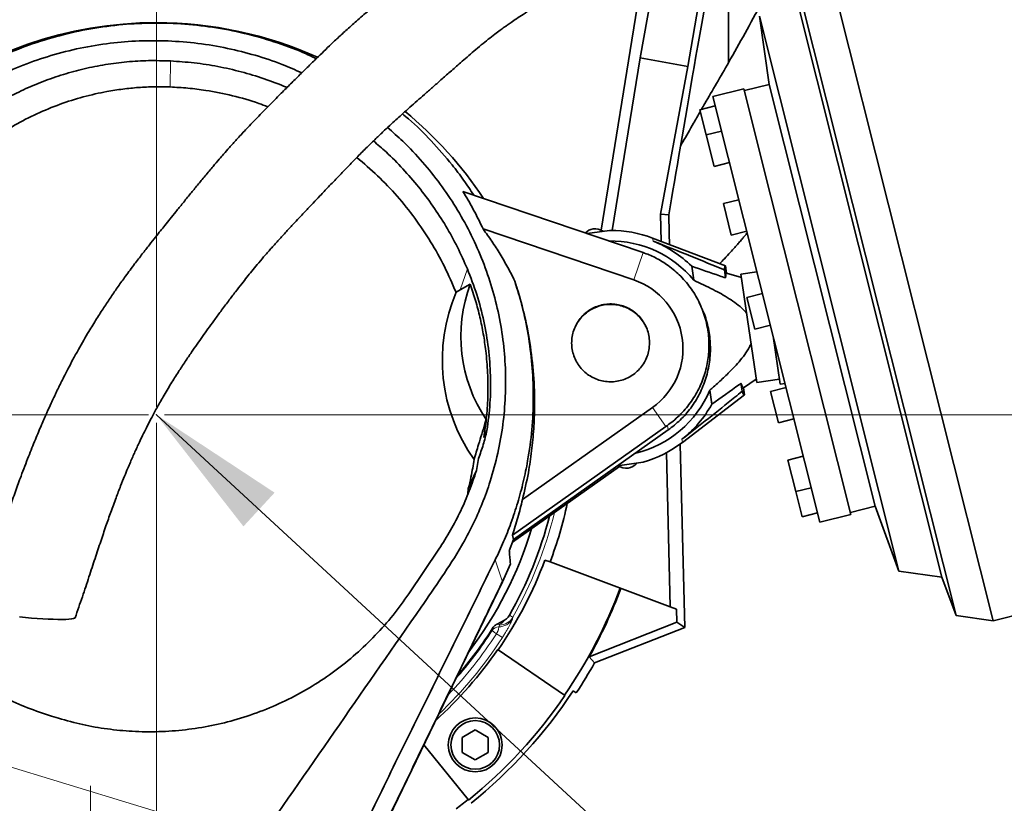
# Model space of a CAD drawing. Header units: millimetres. Extents: x 0 to 11920, y 0 to 8400.
# Tile 28 of 120: x 2690 to 3183, y 5019 to 5412. Entities that reach past the tile are written whole.
import ezdxf

# ---------------------------------------------------------------- set-up
doc = ezdxf.new("R2010")
doc.units = ezdxf.units.MM
doc.header["$LTSCALE"] = 20
doc.header["$PDSIZE"] = -1
doc.styles.add('SLDTEXTSTYLE0', font='TXT', dxfattribs={"width": 0.605})
doc.dimstyles.new('SLDDIMSTYLE1', dxfattribs={"dimtxt": 70, "dimasz": 70, "dimexe": 0, "dimexo": 0.0625, "dimgap": -17.5, "dimtad": 1, "dimdec": 1, "dimrnd": 1e-09, "dimzin": 12, "dimdsep": 46, "dimtxsty": 'SLDTEXTSTYLE0', "dimsah": 1, "dimcen": 0.09, "dimadec": 0, "dimazin": 3, "dimtfac": 1, "dimtmove": 0, "dimatfit": 0, "dimfxl": 1, "dimfrac": 2, "dimtolj": 1, "dimarcsym": 0})
doc.dimstyles.new('SLDDIMSTYLE2', dxfattribs={"dimtxt": 70, "dimasz": 70, "dimexe": 0, "dimexo": 0.0625, "dimgap": 17.5, "dimtad": 1, "dimdec": 1, "dimrnd": 1e-09, "dimzin": 12, "dimdsep": 46, "dimtxsty": 'SLDTEXTSTYLE0', "dimsah": 1, "dimcen": 0.09, "dimadec": 0, "dimazin": 3, "dimtfac": 1, "dimtmove": 0, "dimatfit": 0, "dimfxl": 1, "dimfrac": 2, "dimtolj": 1, "dimtzin": 12, "dimarcsym": 0})
doc.dimstyles.new('SLDDIMSTYLE5', dxfattribs={"dimtxt": 0.18, "dimasz": 70, "dimexe": 0, "dimexo": 0.0625, "dimgap": 0, "dimtad": 0, "dimtih": 1, "dimtoh": 1, "dimdec": 0, "dimrnd": 1e-09, "dimzin": 0, "dimdsep": 46, "dimtxsty": 'Standard', "dimsah": 1, "dimcen": 0.09, "dimadec": 0, "dimazin": 0, "dimtfac": 70, "dimtdec": 0, "dimtofl": 0, "dimtmove": 0, "dimatfit": 3, "dimfxl": 1, "dimfrac": 2, "dimtolj": 1, "dimtzin": 0, "dimarcsym": 0})
doc.dimstyles.new('SLDDIMSTYLE7', dxfattribs={"dimtxt": 70, "dimasz": 70, "dimexe": 0, "dimexo": 0.0625, "dimgap": 17.5, "dimtad": 1, "dimdec": 1, "dimrnd": 1e-09, "dimzin": 12, "dimdsep": 46, "dimtxsty": 'SLDTEXTSTYLE0', "dimsah": 1, "dimcen": 0.09, "dimadec": 0, "dimazin": 3, "dimtfac": 1, "dimtofl": 0, "dimtmove": 0, "dimatfit": 3, "dimfxl": 1, "dimfrac": 2, "dimtolj": 1, "dimtzin": 12, "dimarcsym": 0})

# ---------------------------------------------------------------- blocks, each defined once
blk = doc.blocks.new('_D_22')
at = {"color": 7, "linetype": 'Continuous', "lineweight": 0}
for p, q in [((2758.05, 5217.64), (2758.05, 6191.72)), ((3108.05, 6097.64), (3108.05, 6191.72)), ((2758.05, 6161.72), (2462.4, 6161.72)), ((2758.05, 6161.72), (3108.05, 6161.72))]:
    blk.add_line(p, q, dxfattribs=at)
at = {"color": 7, "linetype": 'Continuous', "lineweight": 18}
for points in [[(2758.05, 6161.72), (2828.05, 6151.72), (2828.05, 6171.72)], [(3108.05, 6161.72), (3038.05, 6171.72), (3038.05, 6151.72)]]:
    blk.add_solid(points, dxfattribs=at)
at = {"color": 7, "linetype": 'Continuous', "lineweight": 18, "insert": (2462.4, 6251.96), "char_height": 70, "attachment_point": 1, "style": 'SLDTEXTSTYLE0'}
blk.add_mtext('350', dxfattribs=at)
blk = doc.blocks.new('_D_23')
at = {"color": 7, "linetype": 'Continuous', "lineweight": 0}
for p, q in [((2753.16, 6043.64), (2288.66, 6043.64)), ((2318.66, 5213.64), (2318.66, 6043.64)), ((2754.05, 5213.64), (2288.66, 5213.64))]:
    blk.add_line(p, q, dxfattribs=at)
at = {"color": 7, "linetype": 'Continuous', "lineweight": 18}
for points in [[(2318.66, 6043.64), (2308.66, 5973.64), (2328.66, 5973.64)], [(2318.66, 5213.64), (2328.66, 5283.64), (2308.66, 5283.64)]]:
    blk.add_solid(points, dxfattribs=at)
at = {"color": 7, "linetype": 'Continuous', "lineweight": 18, "insert": (2228.43, 5548.43), "char_height": 70, "attachment_point": 1, "rotation": 90, "style": 'SLDTEXTSTYLE0'}
blk.add_mtext('830', dxfattribs=at)
blk = doc.blocks.new('_D_24')
at = {"color": 7, "linetype": 'Continuous', "lineweight": 0}
for p, q in [((2758.05, 5209.64), (2758.05, 4967.73)), ((2725.05, 4792.64), (2725.05, 5027.73)), ((2725.05, 4997.73), (2202.24, 4997.73)), ((2758.05, 4997.73), (2725.05, 4997.73)), ((2758.05, 4997.73), (2878.05, 4997.73))]:
    blk.add_line(p, q, dxfattribs=at)
at = {"color": 7, "linetype": 'Continuous', "lineweight": 18}
for points in [[(2725.05, 4997.73), (2655.05, 5007.73), (2655.05, 4987.73)], [(2758.05, 4997.73), (2828.05, 4987.73), (2828.05, 5007.73)]]:
    blk.add_solid(points, dxfattribs=at)
at = {"color": 7, "linetype": 'Continuous', "lineweight": 18, "insert": (2202.24, 5087.96), "char_height": 70, "attachment_point": 1, "style": 'SLDTEXTSTYLE0'}
blk.add_mtext('33', dxfattribs=at)
blk = doc.blocks.new('_D_29')
at = {"color": 7, "linetype": 'Continuous', "lineweight": 0}
for p, q in [((2762.05, 5213.64), (3942.51, 5213.64)), ((3912.51, 5213.64), (3912.51, 4068.64)), ((2762.05, 4068.64), (3942.51, 4068.64))]:
    blk.add_line(p, q, dxfattribs=at)
at = {"color": 7, "linetype": 'Continuous', "lineweight": 18}
for points in [[(3912.51, 5213.64), (3902.51, 5143.64), (3922.51, 5143.64)], [(3912.51, 4068.64), (3922.51, 4138.64), (3902.51, 4138.64)]]:
    blk.add_solid(points, dxfattribs=at)
at = {"color": 7, "linetype": 'Continuous', "lineweight": 18, "insert": (3822.28, 4534.19), "char_height": 70, "attachment_point": 1, "rotation": 90, "style": 'SLDTEXTSTYLE0'}
blk.add_mtext('1145', dxfattribs=at)
blk = doc.blocks.new('_D_31')
at = {"color": 7, "linetype": 'Continuous', "lineweight": 0}
for p, q in [((3467.39, 6043.64), (4537.73, 6043.64)), ((4507.73, 3672.64), (4507.73, 6043.64)), ((2972.47, 3672.64), (4537.73, 3672.64))]:
    blk.add_line(p, q, dxfattribs=at)
at = {"color": 7, "linetype": 'Continuous', "lineweight": 18}
for points in [[(4507.73, 6043.64), (4497.73, 5973.64), (4517.73, 5973.64)], [(4507.73, 3672.64), (4517.73, 3742.64), (4497.73, 3742.64)]]:
    blk.add_solid(points, dxfattribs=at)
at = {"color": 7, "linetype": 'Continuous', "lineweight": 18, "insert": (4417.5, 4751.19), "char_height": 70, "attachment_point": 1, "rotation": 90, "style": 'SLDTEXTSTYLE0'}
blk.add_mtext('2371', dxfattribs=at)
blk = doc.blocks.new('_D_32')
at = {"color": 7, "linetype": 'Continuous', "lineweight": 0}
for p, q in [((4331.41, 5708.24), (4331.41, 5828.24)), ((2910.05, 5708.24), (4361.41, 5708.24)), ((4331.41, 5213.64), (4331.41, 5708.24)), ((4202.49, 5316.56), (4202.49, 5605.31)), ((4202.49, 5605.31), (4309.92, 5605.31)), ((4309.92, 5605.31), (4309.92, 5316.56)), ((4309.92, 5316.56), (4202.49, 5316.56)), ((2762.05, 5213.64), (4361.41, 5213.64)), ((4331.41, 5213.64), (4331.41, 5093.64))]:
    blk.add_line(p, q, dxfattribs=at)
at = {"color": 7, "linetype": 'Continuous', "lineweight": 18}
for points in [[(4331.41, 5708.24), (4341.41, 5778.24), (4321.41, 5778.24)], [(4331.41, 5213.64), (4321.41, 5143.64), (4341.41, 5143.64)]]:
    blk.add_solid(points, dxfattribs=at)
at = {"color": 7, "linetype": 'Continuous', "lineweight": 18, "insert": (4219.69, 5340.62), "char_height": 70, "attachment_point": 1, "rotation": 90, "style": 'SLDTEXTSTYLE0'}
blk.add_mtext('494,6', dxfattribs=at)

msp = doc.modelspace()

# ---------------------------------------------------------------- linework, layer by layer
at = {"color": 7, "linetype": 'Continuous', "lineweight": 35}
for p, q in [((3040.440277, 5483.26613), (3024.346214, 5388.094783)), ((3177.268929, 5110.410498), (3090.055332, 5457.624824)), ((3044.731162, 5390.069592), (3044.731162, 5450.658991)), ((3158.760006, 5112.978854), (3074.956996, 5446.614967)), ((3000.713466, 5428.555825), (2980.860643, 5306.146002)), ((3000.443398, 5392.517665), (3006.77403, 5428.067554)), ((3151.690968, 5132.296008), (3077.855297, 5426.250204)), ((3060.243206, 5413.407291), (3065.11363, 5379.185504)), ((3130.100453, 5135.291976), (3060.243206, 5413.407291)), ((2986.416854, 5306.031885), (3000.443398, 5392.517665)), ((3024.346214, 5388.094783), (3000.443398, 5392.517665)), ((3024.346214, 5388.094783), (3010.666272, 5314.163546)), ((3065.11363, 5379.185504), (3052.685659, 5376.063836)), ((3118.221351, 5167.753317), (3065.11363, 5379.185504)), ((3052.442045, 5377.033708), (3036.924086, 5373.135894)), ((3090.519034, 5159.763961), (3036.924086, 5373.135894)), ((3052.442045, 5377.033708), (3065.840782, 5323.690725)), ((3038.109266, 5368.417464), (3030.350286, 5366.468557)), ((3033.516173, 5353.864545), (3030.350286, 5366.468557)), ((3041.275152, 5355.813452), (3033.516173, 5353.864545)), ((3037.479763, 5338.084721), (3033.516173, 5353.864545)), ((3037.479763, 5338.084721), (3045.238742, 5340.033628)), ((2911.627358, 5325.520115), (3001.455623, 5295.114925)), ((3065.840782, 5323.690725), (3106.036993, 5163.661776)), ((3049.924516, 5321.378652), (3042.165536, 5319.429745)), ((3046.129126, 5303.64992), (3042.165536, 5319.429745)), ((3010.666272, 5314.163546), (3014.801661, 5313.835942)), ((3010.666272, 5314.163546), (3011.00532, 5300.526756)), ((2997.264939, 5281.18532), (2921.749667, 5306.745829)), ((2973.981883, 5304.414273), (2985.08661, 5306.034426)), ((3046.129126, 5303.64992), (3053.888106, 5305.598828)), ((3043.261974, 5288.261145), (3006.679681, 5302.171583)), ((3001.925176, 5294.953396), (3001.455623, 5295.114925)), ((3027.287233, 5281.039157), (3026.265544, 5288.041945)), ((3042.679934, 5286.196007), (3043.263793, 5282.194163)), ((3043.261974, 5288.261145), (3043.787004, 5284.662526)), ((3051.196119, 5282.366353), (3043.787004, 5284.662526)), ((3058.979646, 5285.328411), (3050.935197, 5284.154746)), ((3050.935197, 5284.154746), (3054.905348, 5256.942839)), ((2915.29947, 5279.103726), (2910.233303, 5276.245933)), ((2908.198112, 5275.00462), (2910.233303, 5276.245933)), ((3061.739765, 5274.33984), (3053.980786, 5272.390932)), ((3030.748471, 5268.403118), (3030.130417, 5269.696278)), ((3057.944376, 5256.611108), (3053.980786, 5272.390932)), ((3054.905348, 5256.942839), (3058.875498, 5229.730931)), ((3057.944376, 5256.611108), (3065.703355, 5258.560015)), ((3067.105707, 5252.976979), (3070.615946, 5228.917366)), ((3052.170357, 5227.201983), (3058.614576, 5231.519324)), ((3058.875498, 5229.730931), (3070.255023, 5231.391176)), ((3036.344822, 5218.957319), (3035.323132, 5225.960107)), ((3051.547571, 5225.41612), (3050.963711, 5229.417964)), ((3052.695386, 5223.603365), (3052.170357, 5227.201983)), ((3073.555015, 5227.301027), (3065.796036, 5225.35212)), ((3069.759626, 5209.572296), (3065.796036, 5225.35212)), ((3070.615946, 5228.917366), (3073.059475, 5229.273871)), ((3021.612421, 5199.820731), (3052.695386, 5223.603365)), ((2941.492211, 5171.146198), (3006.593719, 5217.242014)), ((2923.280186, 5211.258506), (2922.14054, 5202.30212)), ((3069.759626, 5209.572296), (3077.518605, 5211.521203)), ((2922.14054, 5202.30212), (2923.706414, 5205.741373)), ((3013.313881, 5207.751072), (2936.447201, 5153.324801)), ((2937.053325, 5151.170834), (3014.532131, 5206.030528)), ((3013.313881, 5207.751072), (3014.114276, 5208.317074)), ((3020.488611, 5198.981781), (3020.507523, 5198.775625)), ((3020.507523, 5198.775625), (3020.528265, 5199.010685)), ((3020.507523, 5198.775625), (3022.787146, 5107.08739)), ((2918.396954, 5185.669161), (2919.468947, 5191.738129)), ((3013.637053, 5194.676375), (3015.559467, 5117.355385)), ((3082.204379, 5192.866227), (3074.445399, 5190.917319)), ((3078.408989, 5175.137495), (3074.445399, 5190.917319)), ((2936.522751, 5149.75845), (2990.099079, 5187.693739)), ((2989.172917, 5188.074667), (3002.023121, 5189.94948)), ((2918.178622, 5185.043533), (2914.342387, 5176.660742)), ((2914.114182, 5173.801633), (2914.342387, 5176.660742)), ((3078.408989, 5175.137495), (3086.167969, 5177.086402)), ((3081.574876, 5162.533483), (3078.408989, 5175.137495)), ((3105.79338, 5164.631648), (3118.221351, 5167.753317)), ((3118.221351, 5167.753317), (3130.100453, 5135.291976)), ((3177.268929, 5110.410498), (3398.837592, 5166.064307)), ((3081.574876, 5162.533483), (3089.333855, 5164.48239)), ((3090.519034, 5159.763961), (3106.036993, 5163.661776)), ((2934.887435, 5145.405245), (2937.053325, 5151.170834)), ((2937.053325, 5151.170834), (2936.447201, 5153.324801)), ((2899.597473, 5146.347727), (2884.536843, 5123.959003)), ((2955.340608, 5139.870294), (2952.738896, 5140.843034)), ((2935.434404, 5138.867312), (2931.423557, 5129.9877)), ((3015.559467, 5117.355385), (2955.340608, 5139.870294)), ((2931.528517, 5130.209034), (2932.120185, 5131.447002)), ((3130.100453, 5135.291976), (3151.690968, 5132.296008)), ((3151.690968, 5132.296008), (3158.760006, 5112.978854)), ((2931.424012, 5129.987484), (2857.635083, 4977.045252)), ((2931.499227, 5130.235682), (2930.838338, 5128.763228)), ((2931.424012, 5129.987484), (2930.838795, 5128.76302)), ((3015.559467, 5117.355385), (3018.734419, 5116.168319)), ((3018.896071, 5109.666538), (3018.734419, 5116.168319)), ((3158.760006, 5112.978854), (3177.268929, 5110.410498)), ((2928.835158, 5108.754811), (2932.556549, 5110.705082)), ((3018.896071, 5109.666538), (2974.924433, 5092.345649)), ((3022.787146, 5107.08739), (2977.591549, 5089.284371)), ((3018.896071, 5109.666538), (3022.787146, 5107.08739)), ((2929.345748, 5095.905216), (2929.086605, 5096.083321)), ((2962.531436, 5073.097325), (2929.345748, 5095.905216)), ((2977.591549, 5089.284371), (2974.924433, 5092.345649)), ((2962.79058, 5072.91922), (2962.531436, 5073.097325)), ((2968.449183, 5074.373399), (2966.963311, 5075.356876)), ((2709.050384, 5061.555577), (2705.557431, 5062.618396)), ((2911.319168, 5051.939696), (2917.819168, 5055.692473)), ((2917.819168, 5055.692473), (2924.319168, 5051.939696)), ((2891.98705, 5048.233804), (2914.195866, 5020.8082)), ((2911.319168, 5044.434143), (2911.319168, 5051.939696)), ((2924.319168, 5051.939696), (2924.319168, 5044.434143)), ((2917.819168, 5040.681366), (2911.319168, 5044.434143)), ((2924.319168, 5044.434143), (2917.819168, 5040.681366)), ((2914.195866, 5020.8082), (2914.393754, 5020.563829))]:
    msp.add_line(p, q, dxfattribs=at)
at = {"color": 8, "linetype": 'Continuous', "lineweight": 18}
for p, q in [((2765.072225, 5390.945579), (2764.925628, 5377.891344)), ((3006.901049, 5300.654296), (3006.679681, 5302.171583)), ((3001.925176, 5294.953396), (2997.264939, 5281.18532)), ((2913.8738, 5286.752051), (2910.233303, 5276.245933)), ((3013.313881, 5207.751072), (3006.593719, 5217.242014)), ((3014.114276, 5208.317074), (3014.532131, 5206.030528)), ((3021.612421, 5199.820731), (3021.391052, 5201.338017)), ((2927.830857, 5140.921579), (2931.424012, 5129.987484)), ((2936.662042, 5112.183978), (2936.449957, 5111.260664)), ((2929.762116, 5108.461174), (2928.835158, 5108.754811)), ((2929.65287, 5107.351486), (2929.918563, 5108.245534)), ((2928.444778, 5103.922664), (2931.408872, 5102.014193)), ((2533.666069, 5083.147348), (2808.747611, 4999.446878))]:
    msp.add_line(p, q, dxfattribs=at)
at = {"color": 7, "linetype": 'Continuous', "lineweight": 35, "flags": 128}
msp.add_lwpolyline([(2717.334168, 5111.922637), (2717.075236, 5111.687899), (2716.469466, 5111.485966), (2715.52652, 5111.32303), (2714.259635, 5111.201378), (2712.686594, 5111.122719), (2710.829481, 5111.088156), (2708.714364, 5111.098174), (2706.370936, 5111.152632), (2703.832093, 5111.250768), (2701.133475, 5111.391201), (2698.312964, 5111.571962), (2695.410155, 5111.790513), (2692.465796, 5112.043786), (2689.521219, 5112.328225)], dxfattribs=at)
at = {"color": 7, "linetype": 'Continuous', "lineweight": 35}
for radius in [13.5, 12.165]:
    msp.add_circle((2917.819168, 5048.18692), radius, dxfattribs=at)
for centre, radius, start, end in [((2758.047743, 5213.635074), 196.5, 90, 165.54767756), ((2758.047743, 5213.635074), 196.5, 65.74478991, 90), ((2758.047743, 5213.635074), 196.5, 33.47756096, 50.6478037), ((2978.018481, 5299.893725), 7, 99.27800846, 136.03422715), ((2977.782204, 5299.859253), 7, 54.54368175, 97.32348785), ((2985.638674, 5246.837), 59.2, 90, 90.53431399), ((2985.638674, 5246.837), 59.2, 69.18066475, 90), ((2985.638674, 5246.837), 53.892393, 39.39313578, 90.80235501), ((2985.638674, 5246.837), 57.865275, 45.40474155, 68.44179634), ((2985.755886, 5252.9996), 75.136755, 159.67031496, 213.74756855), ((2985.638674, 5246.837), 36.262613, 305.30080825, 71.3), ((2985.638674, 5246.837), 53.892393, 283.39135885, 337.20836053), ((2985.638674, 5246.837), 57.865275, 308.15969997, 331.19675476), ((2985.638674, 5246.837), 59.2, 286.06718233, 307.42083156), ((2993.495145, 5193.814747), 7, 233.50617237, 277.32348785), ((2993.258868, 5193.780275), 7, 279.27800846, 322.05781456), ((2758.047743, 5213.635074), 210.63171, 339.5, 347.81175638), ((2758.047743, 5213.635074), 203.439454, 330.39519942, 345.55290251), ((2758.047743, 5213.635074), 196.5, 322.78554273, 343.10017428), ((2758.047743, 5213.635074), 207.854098, 325.5, 339.5), ((2758.047743, 5213.635074), 248.121824, 325.5, 339.5), ((2758.047743, 5213.635074), 248.488679, 330.78366856, 339.5), ((2758.047743, 5213.635074), 199.611253, 319.04956434, 327.7536403), ((2758.047743, 5213.635074), 207.539651, 312.38304778, 325.5), ((2758.047743, 5213.635074), 252.314447, 326.5, 330.47256858), ((2758.047743, 5213.635074), 248.436271, 309, 325.5), ((2758.047743, 5213.635074), 250.532582, 309, 326.5), ((2758.047743, 5213.635074), 248.121824, 307.25006572, 309)]:
    msp.add_arc(centre, radius, start, end, dxfattribs=at)
at = {"color": 8, "linetype": 'Continuous', "lineweight": 18}
for centre, radius, start, end in [((2758.047743, 5213.635074), 205.415171, 330.40386798, 346.19952056), ((2929.601265, 5115.305025), 7.953706, 270.37174104, 329.43685327), ((2929.796153, 5116.197504), 7.952912, 270.88191816, 329.6911397), ((2929.66494, 5103.39078), 3.960724, 90.17461694, 146.65542436), ((2928.103652, 5113.388495), 5.198941, 288.60247646, 328.92591188), ((2758.047743, 5213.635074), 206.187541, 313.27683283, 327.2239985), ((2758.047743, 5213.635074), 202.662188, 316.17723405, 327.2239985), ((2758.047743, 5213.635074), 200.015661, 318.5270616, 327.29636927)]:
    msp.add_arc(centre, radius, start, end, dxfattribs=at)
at = {"color": 7, "linetype": 'Continuous', "lineweight": 35}
for centre, major_axis, ratio, start_param, end_param in [((3108.047743, 5803.86657), (104.86083, 568.261586), 0.0095102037, 2.1748929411, 2.6124076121), ((3108.047743, 1665.187997), (-104.856189, 4228.981762), 0.0012990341, 0.5300367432, 0.5369555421), ((3047.890487, 5255.919388), (-4.720289, 32.353445), 0.0699799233, 6.244222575, 6.6333655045), ((3047.911539, 5255.922459), (-4.194014, 28.746293), 0.069965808, 6.2497963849, 6.6910615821), ((2986.785163, 5241.177684), (0, -86.101988), 0.9925257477, 4.3086379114, 5.3316286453), ((3047.911539, 5255.922459), (-4.194014, 28.746293), 0.069965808, 2.7337163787, 3.1749815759), ((3047.890487, 5255.919388), (-4.720289, 32.353445), 0.0699799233, 2.7914124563, 3.1805553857)]:
    msp.add_ellipse(centre, major_axis=major_axis, ratio=ratio, start_param=start_param, end_param=end_param, dxfattribs=at)
for points, knots in [([(2919.236153, 5457.427957), (2917.271554, 5456.113683), (2913.576753, 5453.641942), (2908.689248, 5450.080586), (2904.565538, 5446.9925), (2901.112956, 5444.358897), (2898.142159, 5442.082039), (2895.528852, 5440.08122), (2893.127068, 5438.249971), (2890.08749, 5435.945355), (2886.275245, 5433.080205), (2881.443413, 5429.47769), (2876.323028, 5425.64364), (2870.799984, 5421.374987), (2865.014818, 5416.691968), (2859.204802, 5411.748165), (2853.804055, 5406.93792), (2849.071377, 5402.573327), (2844.903282, 5398.63311), (2841.064401, 5394.940182), (2837.191576, 5391.169272), (2832.886877, 5386.940243), (2828.292565, 5382.412763), (2823.474624, 5377.64832), (2818.54152, 5372.729528), (2813.321044, 5367.454693), (2807.985848, 5361.961125), (2802.962443, 5356.663519), (2798.50793, 5351.840544), (2794.853269, 5347.784822), (2791.960766, 5344.506851), (2789.232426, 5341.364331), (2786.13539, 5337.735517), (2782.496607, 5333.384642), (2778.742181, 5328.830169), (2775.001376, 5324.252676), (2771.392561, 5319.811201), (2767.961297, 5315.570808), (2764.983481, 5311.875851), (2762.428295, 5308.694407), (2760.030611, 5305.698983), (2757.436527, 5302.444825), (2754.368953, 5298.569626), (2750.852585, 5294.073962), (2746.86387, 5288.870998), (2742.819418, 5283.425675), (2738.894026, 5277.950165), (2735.277531, 5272.72613), (2731.684448, 5267.341279), (2727.971457, 5261.547931), (2724.608218, 5256.058694), (2721.577979, 5250.9091), (2718.912196, 5246.221792), (2716.26189, 5241.390367), (2713.836517, 5236.806615), (2711.827983, 5232.888418), (2710.396113, 5230.024095), (2709.460232, 5228.120314), (2708.869553, 5226.907017), (2708.310033, 5225.74974), (2707.578671, 5224.224253), (2706.560483, 5222.073477), (2705.044919, 5218.818135), (2702.975385, 5214.259114), (2700.314415, 5208.18968), (2697.239476, 5200.884006), (2693.807567, 5192.345718), (2690.49176, 5183.66863), (2687.362225, 5175.092844), (2684.470082, 5166.845154), (2681.475083, 5158.022346), (2678.34779, 5148.602935), (2675.031381, 5138.551255), (2671.463588, 5127.815308), (2668.892481, 5120.419555), (2667.566428, 5116.605182)], [0, 0, 0, 0, 0.0170477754, 0.0320615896, 0.0450614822, 0.0560166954, 0.064988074, 0.0730387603, 0.0804826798, 0.0873189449, 0.1009286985, 0.1151581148, 0.1313222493, 0.1475041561, 0.1653926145, 0.1841982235, 0.2010267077, 0.2156424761, 0.2288702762, 0.2407084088, 0.2523165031, 0.2660090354, 0.2820528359, 0.2963034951, 0.3119912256, 0.3291044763, 0.3462048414, 0.3633182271, 0.3779698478, 0.3901701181, 0.3999216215, 0.4073267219, 0.4180612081, 0.431863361, 0.4453181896, 0.4577128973, 0.4717574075, 0.4841419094, 0.4949521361, 0.5041921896, 0.5120283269, 0.5210947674, 0.53247918, 0.5456087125, 0.5599599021, 0.5772676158, 0.5920057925, 0.6062748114, 0.6210111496, 0.6365993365, 0.6537376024, 0.6654838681, 0.6779063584, 0.6910293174, 0.7036028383, 0.7137633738, 0.7214471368, 0.7257237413, 0.7284395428, 0.7308011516, 0.7347573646, 0.7403397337, 0.7475542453, 0.7600307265, 0.7755514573, 0.7940918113, 0.8155842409, 0.8398965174, 0.8588700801, 0.8790901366, 0.9005474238, 0.9232692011, 0.9473225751, 0.9728315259, 1, 1, 1, 1]), ([(2717.334207, 5111.922748), (2718.550534, 5115.429217), (2720.928872, 5122.285571), (2724.212198, 5132.210775), (2727.259249, 5141.46937), (2730.078554, 5149.976893), (2732.68929, 5157.684017), (2735.227018, 5164.943643), (2737.665083, 5171.634327), (2739.976402, 5177.666971), (2741.955369, 5182.613331), (2743.588075, 5186.549034), (2744.959047, 5189.759858), (2746.160584, 5192.506134), (2747.28428, 5195.017081), (2748.406924, 5197.473947), (2749.671255, 5200.182883), (2751.225694, 5203.430115), (2753.160835, 5207.348591), (2755.502423, 5211.916646), (2758.285542, 5217.111467), (2761.583223, 5222.957743), (2765.212017, 5229.013803), (2768.920127, 5234.889373), (2772.372433, 5240.148003), (2775.521868, 5244.803624), (2778.397375, 5248.958967), (2781.142546, 5252.855712), (2783.928218, 5256.748215), (2786.98112, 5260.953238), (2790.395761, 5265.59116), (2794.015431, 5270.43971), (2797.532059, 5275.085006), (2800.621347, 5279.078886), (2803.327788, 5282.500708), (2805.896464, 5285.679407), (2808.682074, 5289.049822), (2811.889901, 5292.832028), (2815.364567, 5296.814782), (2819.000509, 5300.874244), (2822.680186, 5304.891409), (2826.241647, 5308.713638), (2829.386248, 5312.059952), (2831.903771, 5314.733179), (2834.234336, 5317.2062), (2836.86532, 5319.995987), (2840.27391, 5323.606506), (2844.496748, 5328.068326), (2849.30442, 5333.117644), (2854.40842, 5338.417202), (2859.400788, 5343.513367), (2864.0973, 5348.205368), (2868.375344, 5352.377968), (2872.233211, 5356.043491), (2875.660197, 5359.225213), (2878.719163, 5362.01959), (2881.819734, 5364.817591), (2885.106568, 5367.751561), (2888.723808, 5370.95202), (2892.478278, 5374.255011), (2896.466021, 5377.753626), (2900.747963, 5381.508581), (2905.447875, 5385.633004), (2909.792584, 5389.44562), (2913.773757, 5392.919056), (2917.224252, 5395.895527), (2920.805985, 5398.911291), (2924.281731, 5401.742509), (2927.370004, 5404.160157), (2930.044786, 5406.174251), (2932.119436, 5407.686569), (2933.950194, 5408.990599), (2935.998581, 5410.418791), (2938.66814, 5412.235275), (2941.984133, 5414.433874), (2945.893039, 5416.964494), (2950.339785, 5419.785835), (2953.295464, 5421.680163), (2954.870366, 5422.689536)], [0, 0, 0, 0, 0.0267990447, 0.0524013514, 0.0765027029, 0.0988520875, 0.1192690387, 0.1376435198, 0.1569322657, 0.1732429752, 0.1867030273, 0.1974204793, 0.2056249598, 0.213228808, 0.2201927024, 0.2265302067, 0.2337240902, 0.2430178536, 0.2541623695, 0.2672801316, 0.2823534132, 0.2991103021, 0.3180994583, 0.3353562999, 0.350903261, 0.3647469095, 0.3768844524, 0.3881616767, 0.3998647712, 0.4120816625, 0.4262422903, 0.4421235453, 0.4564570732, 0.4689272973, 0.4792355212, 0.4883895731, 0.4987496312, 0.5109341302, 0.5242218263, 0.5368957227, 0.5502455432, 0.563513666, 0.5745878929, 0.5833436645, 0.5899389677, 0.5989692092, 0.610874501, 0.6256142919, 0.6431420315, 0.6610529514, 0.6786393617, 0.6946504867, 0.7091201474, 0.7220733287, 0.7335245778, 0.7434786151, 0.7527079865, 0.7646061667, 0.7764812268, 0.7891287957, 0.8027555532, 0.8173498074, 0.8332974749, 0.8515106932, 0.862693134, 0.8745626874, 0.8869813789, 0.8989352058, 0.910062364, 0.9192840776, 0.9264120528, 0.9311600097, 0.9376564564, 0.94615756, 0.956646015, 0.9691049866, 0.9835379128, 1, 1, 1, 1]), ([(3064.51385, 5426.033222), (3063.413636, 5423.964467), (3056.958054, 5411.825895), (3050.275128, 5399.934422), (3044.731162, 5390.069592)], [0, 0, 0, 0, 0.1704282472, 1, 1, 1, 1]), ([(2587.64302, 5303.500097), (2588.850644, 5305.923656), (2591.266398, 5310.771785), (2595.330709, 5317.913782), (2599.679311, 5324.873566), (2604.386913, 5331.706573), (2609.443304, 5338.390375), (2614.858934, 5344.914641), (2620.583882, 5351.208203), (2628.206292, 5358.861014), (2638.042496, 5367.55483), (2650.506387, 5376.874136), (2663.874596, 5385.242693), (2677.934857, 5392.476185), (2692.511229, 5398.505595), (2707.569628, 5403.322133), (2720.548553, 5406.30865), (2731.172299, 5408.052265), (2741.673008, 5409.319677), (2754.748599, 5410.080251), (2770.464282, 5409.713297), (2786.278873, 5408.019007), (2801.852875, 5405.033749), (2816.960241, 5400.740129), (2829.041992, 5396.449271), (2835.915693, 5393.135462), (2838.123282, 5392.071184)], [0, 0, 0, 0, 0.0279889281, 0.0559895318, 0.0842003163, 0.1124112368, 0.1413145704, 0.1702181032, 0.1993585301, 0.2284988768, 0.2808021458, 0.3334593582, 0.3872357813, 0.4414014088, 0.4942222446, 0.5474139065, 0.6017795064, 0.629172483, 0.6565654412, 0.7089877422, 0.7617752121, 0.8157162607, 0.8700551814, 0.9223827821, 0.9750720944, 1, 1, 1, 1]), ([(2533.666069, 5083.147348), (2535.074179, 5089.737107), (2537.890612, 5102.917624), (2545.125385, 5128.930376), (2558.036495, 5171.767813), (2572.250252, 5219.961399), (2583.613415, 5259.167293), (2589.484441, 5278.7306), (2593.340744, 5290.383107), (2598.190768, 5302.340017), (2604.403856, 5314.375133), (2611.994982, 5326.52336), (2620.722573, 5338.111287), (2630.456962, 5348.938261), (2641.026191, 5358.840462), (2652.437301, 5367.865367), (2664.746613, 5376.000389), (2677.765927, 5383.091253), (2691.271434, 5389.026367), (2705.286228, 5393.853574), (2719.858816, 5397.534474), (2734.642103, 5399.966118), (2749.367161, 5401.144919), (2764.066785, 5401.142318), (2778.88436, 5399.91649), (2793.486496, 5397.496813), (2807.601579, 5393.913482), (2820.069873, 5389.821729), (2827.656326, 5386.423194), (2830.893529, 5384.973011)], [0, 0, 0, 0, 0.0410039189, 0.082014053, 0.1642431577, 0.3132339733, 0.3877232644, 0.4126154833, 0.437505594, 0.462358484, 0.4909512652, 0.5195451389, 0.5489430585, 0.5783413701, 0.6069365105, 0.6355314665, 0.6649540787, 0.6943762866, 0.7229904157, 0.7516041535, 0.7810842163, 0.8105638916, 0.8385953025, 0.8666264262, 0.8955009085, 0.9243751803, 0.9519321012, 0.9794890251, 1, 1, 1, 1]), ([(2647.932983, 5346.408948), (2650.50262, 5348.82405), (2655.642919, 5353.65522), (2663.980784, 5360.246859), (2672.732783, 5366.312813), (2681.900075, 5371.768163), (2691.416633, 5376.593037), (2701.261715, 5380.77087), (2711.414628, 5384.28348), (2721.853613, 5387.10951), (2732.494981, 5389.219867), (2743.281446, 5390.576983), (2754.156093, 5391.241183), (2761.432783, 5391.044129), (2765.072225, 5390.945572)], [0, 0, 0, 0, 0.0836377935, 0.1673090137, 0.2508129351, 0.3342269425, 0.4173646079, 0.5000431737, 0.5831571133, 0.6665715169, 0.7501102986, 0.8332482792, 0.9165989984, 1, 1, 1, 1]), ([(2765.072225, 5390.945579), (2769.055921, 5390.676318), (2777.020417, 5390.137993), (2788.865202, 5388.259981), (2800.565101, 5385.635717), (2812.005606, 5382.089469), (2819.650662, 5379.386514), (2823.357929, 5377.661439), (2823.451377, 5377.617956)], [0, 0, 0, 0, 0.199039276, 0.3979338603, 0.5967940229, 0.7957300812, 0.9948510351, 1, 1, 1, 1]), ([(3031.187795, 5366.678923), (3031.740336, 5367.638026), (3034.172559, 5371.859883), (3038.691446, 5379.666751), (3042.719224, 5386.60422), (3044.731162, 5390.069592)], [0, 0, 0, 0, 0.1282515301, 0.5645482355, 1, 1, 1, 1]), ([(2764.925628, 5377.891344), (2762.294007, 5377.948734), (2757.030753, 5378.063515), (2749.106988, 5377.687784), (2741.183554, 5376.906322), (2731.895414, 5375.462274), (2721.35223, 5373.06322), (2709.592418, 5369.339752), (2698.078499, 5364.59338), (2687.300576, 5359.048784), (2677.379341, 5352.907849), (2668.244058, 5346.258814), (2659.527212, 5338.926609), (2654.157471, 5333.488633), (2651.472507, 5330.76955)], [0, 0, 0, 0, 0.0623492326, 0.1246987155, 0.1878046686, 0.2509106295, 0.3472910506, 0.4436732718, 0.5428340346, 0.6419973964, 0.7305035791, 0.8190110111, 0.9095023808, 1, 1, 1, 1]), ([(2813.826003, 5367.9482), (2812.343316, 5368.539304), (2806.611716, 5370.824322), (2796.239105, 5373.663818), (2784.357216, 5376.081471), (2773.890186, 5377.402019), (2767.913813, 5377.728236), (2764.925628, 5377.891344)], [0, 0, 0, 0, 0.09550650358, 0.36919802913, 0.64185224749, 0.82092620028, 1, 1, 1, 1]), ([(2881.340737, 5364.381338), (2882.368198, 5363.551109), (2887.510003, 5359.396325), (2895.922455, 5350.917463), (2904.998149, 5340.577254), (2911.982511, 5331.388883), (2915.429829, 5326.205583), (2917.122855, 5323.659992)], [0, 0, 0, 0, 0.0725762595, 0.3631994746, 0.6559085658, 0.8310119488, 1, 1, 1, 1]), ([(3020.661063, 5348.353596), (3021.045602, 5349.027239), (3023.121548, 5352.663917), (3026.41753, 5358.405672), (3029.43803, 5363.643871), (3030.567705, 5365.602971)], [0, 0, 0, 0, 0.12458831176, 0.67259360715, 1, 1, 1, 1]), ([(2873.86108, 5357.544333), (2876.451826, 5355.291555), (2882.682511, 5349.873674), (2891.495665, 5340.399449), (2900.373157, 5329.36996), (2908.282209, 5317.647807), (2915.227538, 5305.253891), (2921.113294, 5292.298069), (2925.845924, 5278.989655), (2929.456398, 5265.300717), (2931.891218, 5251.269209), (2933.109929, 5237.024259), (2933.085732, 5222.792274), (2931.831817, 5208.536273), (2929.307692, 5194.323244), (2925.741633, 5181.138375), (2921.442988, 5169.130828), (2916.666207, 5158.2781), (2909.980809, 5145.947368), (2901.181258, 5132.338649), (2866.932292, 5082.981067), (2836.089686, 5038.701163), (2808.747611, 4999.446878)], [0, 0, 0, 0, 0.0242968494, 0.0584333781, 0.0918989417, 0.1253649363, 0.1597694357, 0.1941744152, 0.2282426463, 0.2623112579, 0.2973302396, 0.3323496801, 0.367117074, 0.4018846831, 0.4376341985, 0.4733840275, 0.5024207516, 0.5314900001, 0.5605172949, 0.6052963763, 0.6500938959, 1, 1, 1, 1]), ([(2866.811138, 5350.834504), (2868.948078, 5349.019352), (2874.140463, 5344.608854), (2881.706585, 5336.899494), (2889.564721, 5327.852944), (2896.746779, 5318.255253), (2903.226955, 5308.177236), (2909.035677, 5297.686045), (2912.259152, 5290.401101), (2913.8738, 5286.752051)], [0, 0, 0, 0, 0.1035402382, 0.2515844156, 0.400159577, 0.5492858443, 0.6989713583, 0.8492138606, 1, 1, 1, 1]), ([(2908.198112, 5275.00462), (2906.328112, 5279.337594), (2902.581527, 5288.018798), (2895.611462, 5300.397775), (2887.723219, 5312.199869), (2878.82307, 5323.276961), (2869.131304, 5333.51482), (2861.988243, 5339.564279), (2858.46956, 5342.544252)], [0, 0, 0, 0, 0.1669409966, 0.334469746, 0.5019772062, 0.6688890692, 0.8368942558, 1, 1, 1, 1]), ([(2911.627358, 5325.520115), (2911.848263, 5325.16404), (2913.837645, 5321.957375), (2917.402559, 5315.778025), (2920.298911, 5309.760135), (2921.749667, 5306.745829)], [0, 0, 0, 0, 0.0586863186, 0.5285045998, 1, 1, 1, 1]), ([(2921.749667, 5306.745829), (2923.23874, 5304.692946), (2926.220085, 5300.582769), (2930.328563, 5294.144263), (2934.19108, 5287.523368), (2936.503671, 5282.953556), (2937.661215, 5280.666184)], [0, 0, 0, 0, 0.2486531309, 0.4978406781, 0.7486492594, 1, 1, 1, 1]), ([(3054.100116, 5304.754775), (3054.096692, 5304.750585), (3053.704267, 5304.270442), (3053.018741, 5303.456135), (3051.989549, 5302.235403), (3050.88674, 5300.945889), (3049.483425, 5299.327889), (3047.717648, 5297.328962), (3045.412906, 5294.778305), (3042.917671, 5292.078912), (3041.101162, 5290.192693), (3040.318787, 5289.380293)], [0, 0, 0, 0, 0.0007953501, 0.0911604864, 0.1560938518, 0.2349770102, 0.3389801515, 0.4681848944, 0.6227005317, 0.8374961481, 1, 1, 1, 1]), ([(3006.901049, 5300.654296), (3013.222827, 5298.152138), (3025.183637, 5293.418052), (3037.074078, 5288.509968), (3042.679934, 5286.196007)], [0, 0, 0, 0, 0.5285409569, 1, 1, 1, 1]), ([(3001.925176, 5294.953396), (3003.962901, 5294.151464), (3008.075468, 5292.532994), (3014.212093, 5288.821152), (3019.154336, 5284.776604), (3022.959898, 5280.745341), (3026.408517, 5276.40697), (3029.296899, 5271.647324), (3031.552233, 5266.584737), (3032.950219, 5262.550363), (3034.006961, 5258.349336), (3034.871296, 5252.897418), (3035.094665, 5246.151822), (3034.077853, 5238.210243), (3032.117899, 5231.682657), (3029.874486, 5226.630225), (3027.207965, 5221.785569), (3023.941631, 5217.28925), (3020.145578, 5213.265682), (3017.171218, 5210.575645), (3015.078575, 5209.02953), (3014.114276, 5208.317074)], [0, 0, 0, 0, 0.0608894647, 0.1228879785, 0.1988471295, 0.2379632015, 0.2770790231, 0.3530373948, 0.3921564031, 0.4312758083, 0.4717918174, 0.5126315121, 0.5848234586, 0.6589050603, 0.73466399, 0.773676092, 0.8126887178, 0.8885234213, 0.9275746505, 0.9666260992, 1, 1, 1, 1]), ([(2913.8738, 5286.752051), (2915.534877, 5282.465124), (2918.863382, 5273.87488), (2922.315874, 5260.52274), (2924.624707, 5246.934848), (2925.630141, 5233.190694), (2925.467126, 5219.398306), (2924.293636, 5210.296153), (2923.706414, 5205.741373)], [0, 0, 0, 0, 0.1653304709, 0.3312930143, 0.497887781, 0.6649565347, 0.8323419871, 1, 1, 1, 1]), ([(3026.265544, 5288.041945), (3030.915762, 5286.468287), (3036.59173, 5284.547509), (3042.242581, 5282.554361), (3043.263793, 5282.194163)], [0, 0, 0, 0, 0.8192818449, 1, 1, 1, 1]), ([(2922.14054, 5202.30212), (2922.645866, 5205.837053), (2923.658881, 5212.923442), (2924.252623, 5223.742884), (2924.140825, 5234.689376), (2923.298855, 5244.86525), (2921.940053, 5254.151449), (2920.222318, 5262.557905), (2918.061031, 5270.902794), (2916.219989, 5276.370085), (2915.29947, 5279.103726)], [0, 0, 0, 0, 0.13745408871, 0.27555065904, 0.41682144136, 0.55879587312, 0.66841866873, 0.77804112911, 0.88902073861, 1, 1, 1, 1]), ([(2937.661215, 5280.666184), (2939.088975, 5275.949797), (2941.944499, 5266.51701), (2944.810419, 5251.884697), (2946.578572, 5236.971329), (2947.118705, 5221.64584), (2946.37468, 5206.137332), (2944.516209, 5192.184329), (2941.995341, 5180.011932), (2939.201222, 5169.587556), (2935.876856, 5159.589801), (2932.123752, 5150.008633), (2929.263167, 5143.953445), (2927.830857, 5140.921579)], [0, 0, 0, 0, 0.10281498, 0.205630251, 0.3110675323, 0.4165055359, 0.5259167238, 0.6353282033, 0.7103810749, 0.7854951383, 0.8605476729, 0.930175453, 1, 1, 1, 1]), ([(2937.661215, 5280.666184), (2939.202109, 5275.617828), (2942.29418, 5265.487423), (2945.364371, 5249.789019), (2947.232611, 5233.807511), (2947.701121, 5219.339557), (2947.228886, 5206.572976), (2946.178835, 5195.540987), (2944.42315, 5183.684424), (2942.537368, 5175.617261), (2941.492211, 5171.146198)], [0, 0, 0, 0, 0.1425070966, 0.2859652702, 0.4313731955, 0.576781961, 0.6765005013, 0.7762997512, 0.8760186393, 1, 1, 1, 1]), ([(3053.788342, 5264.598931), (3053.245348, 5265.193018), (3051.697068, 5266.886984), (3048.762036, 5269.300799), (3043.78448, 5272.711057), (3036.643529, 5276.714927), (3030.580055, 5279.517303), (3027.287233, 5281.039157)], [0, 0, 0, 0, 0.0768683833, 0.219180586, 0.3616974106, 0.6533642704, 1, 1, 1, 1]), ([(3004.954268, 5246.867512), (3004.747948, 5245.803902), (3004.329317, 5243.645793), (3003.029659, 5240.613966), (3001.260206, 5237.808296), (2999.057225, 5235.362907), (2996.451201, 5233.307476), (2993.564454, 5231.72731), (2990.421093, 5230.649494), (2987.17074, 5230.115992), (2983.847, 5230.138455), (2980.606444, 5230.713996), (2977.479727, 5231.832432), (2974.616106, 5233.448378), (2972.037685, 5235.535765), (2969.871315, 5238.006332), (2968.131097, 5240.827996), (2966.902273, 5243.874374), (2966.196202, 5247.112811), (2966.041994, 5250.394844), (2966.449652, 5253.685903), (2967.390547, 5256.836911), (2968.866903, 5259.810848), (2970.801201, 5262.473201), (2973.178628, 5264.791945), (2975.885542, 5266.660174), (2978.893531, 5268.062563), (2982.064919, 5268.927373), (2985.365671, 5269.256892), (2988.644147, 5269.024324), (2991.867346, 5268.242806), (2994.885766, 5266.941007), (2997.668094, 5265.134996), (3000.088695, 5262.908957), (3002.115202, 5260.28126), (3003.666448, 5257.377744), (3004.699998, 5254.225084), (3005.277189, 5250.693348), (3005.068744, 5248.223783), (3004.954268, 5246.867512)], [0, 0, 0, 0, 0.0264833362, 0.053735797, 0.0802193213, 0.1074679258, 0.1339416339, 0.1611784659, 0.1876954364, 0.2149828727, 0.2414821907, 0.268754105, 0.2952248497, 0.3224676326, 0.3489163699, 0.3761343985, 0.4025713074, 0.4297732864, 0.4562122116, 0.483413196, 0.5098711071, 0.5370920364, 0.5635834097, 0.5908439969, 0.6173225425, 0.6445723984, 0.6710316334, 0.6982617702, 0.7247134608, 0.7519340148, 0.7783872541, 0.8056059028, 0.8320679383, 0.8592929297, 0.8857703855, 0.9130118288, 0.9395108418, 0.9667797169, 1, 1, 1, 1]), ([(2967.944178, 5257.754429), (2968.294677, 5258.474187), (2969.122152, 5260.173426), (2970.998963, 5262.551288), (2973.406535, 5264.815382), (2976.200715, 5266.650957), (2979.232709, 5267.984447), (2982.477614, 5268.794096), (2985.784672, 5269.05107), (2989.1192, 5268.739795), (2992.328569, 5267.885701), (2995.373706, 5266.486362), (2998.120723, 5264.617377), (3000.514037, 5262.283612), (3002.28189, 5259.979711), (3003.043363, 5258.357928), (3003.327507, 5257.75276)], [0, 0, 0, 0, 0.0542503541, 0.1280768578, 0.2040417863, 0.2779127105, 0.3539127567, 0.4278694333, 0.503954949, 0.5780207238, 0.6542300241, 0.7283230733, 0.8045758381, 0.8785486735, 0.954680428, 1, 1, 1, 1]), ([(3014.532131, 5206.030528), (3016.581972, 5207.625842), (3020.733411, 5210.856751), (3025.995902, 5216.970592), (3029.64022, 5222.80179), (3031.983977, 5227.913212), (3033.885807, 5233.204644), (3035.114229, 5238.718714), (3035.63583, 5244.320215), (3035.675508, 5249.944763), (3035.029307, 5255.566918), (3033.61603, 5261.00402), (3032.656483, 5264.206135), (3031.794798, 5265.898585), (3031.580756, 5266.318989)], [0, 0, 0, 0, 0.11480837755, 0.232515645, 0.35504697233, 0.41814362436, 0.48124058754, 0.60384899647, 0.6669893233, 0.73013039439, 0.85278786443, 0.91595567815, 0.97912342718, 1, 1, 1, 1]), ([(2705.557431, 5062.618396), (2701.521773, 5063.953986), (2693.435703, 5066.630049), (2681.786003, 5071.876094), (2670.589071, 5077.952531), (2659.971942, 5084.901351), (2650.004261, 5092.670692), (2640.71888, 5101.18846), (2632.168461, 5110.377351), (2624.339936, 5120.257897), (2617.317328, 5130.803429), (2611.136361, 5141.951216), (2605.889458, 5153.511228), (2601.537986, 5165.594147), (2598.175732, 5178.157935), (2595.845264, 5191.135879), (2594.602789, 5204.226893), (2594.451807, 5217.309603), (2595.423061, 5230.298432), (2597.378873, 5243.148859), (2599.570469, 5251.525223), (2600.665419, 5255.710164)], [0, 0, 0, 0, 0.0508422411, 0.101870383, 0.152902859, 0.2037510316, 0.2545297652, 0.3054807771, 0.3564395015, 0.4072287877, 0.4594690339, 0.5118794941, 0.5642980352, 0.6165493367, 0.6714027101, 0.7264362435, 0.7814750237, 0.8363355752, 0.8908618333, 0.9454731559, 1, 1, 1, 1]), ([(3035.323132, 5225.960107), (3035.975237, 5226.525805), (3038.309423, 5228.550702), (3042.252145, 5232.119035), (3046.496138, 5236.321619), (3050.052534, 5240.203494), (3052.880991, 5243.76723), (3054.85656, 5246.832693), (3055.763852, 5248.742589), (3056.022353, 5249.286746)], [0, 0, 0, 0, 0.0824894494, 0.2952681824, 0.5079877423, 0.6529817, 0.7980300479, 0.9424558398, 1, 1, 1, 1]), ([(3051.547571, 5225.41612), (3050.330677, 5224.422472), (3040.366956, 5216.286653), (3030.261928, 5208.326221), (3021.391052, 5201.338017)], [0, 0, 0, 0, 0.1221324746, 1, 1, 1, 1]), ([(3050.963711, 5229.417964), (3050.69079, 5229.219108), (3045.84793, 5225.690503), (3040.958606, 5222.226298), (3036.344822, 5218.957319)], [0, 0, 0, 0, 0.0563554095, 1, 1, 1, 1]), ([(2923.280186, 5211.258506), (2923.080429, 5210.597871), (2921.808513, 5206.391396), (2919.779069, 5199.697358), (2917.952945, 5193.695129), (2917.194645, 5191.202697)], [0, 0, 0, 0, 0.0982430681, 0.6255445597, 1, 1, 1, 1]), ([(2923.706414, 5205.741374), (2923.111763, 5203.379297), (2921.920333, 5198.646691), (2920.287048, 5194.043724), (2919.468947, 5191.738129)], [0, 0, 0, 0, 0.4991069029, 1, 1, 1, 1]), ([(2914.342387, 5176.660742), (2914.809759, 5178.568762), (2915.644534, 5181.976686), (2916.563406, 5186.835386), (2916.989468, 5189.783151), (2917.194645, 5191.202697)], [0, 0, 0, 0, 0.397407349, 0.7098113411, 1, 1, 1, 1]), ([(2918.396954, 5185.669161), (2917.265736, 5182.258964), (2914.997935, 5175.422398), (2910.62532, 5165.451092), (2905.59158, 5155.678023), (2901.598848, 5149.463023), (2899.597473, 5146.347727)], [0, 0, 0, 0, 0.246977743, 0.4951268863, 0.7469301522, 1, 1, 1, 1]), ([(2941.492211, 5171.146198), (2940.756983, 5168.156401), (2939.284927, 5162.170294), (2937.393796, 5156.275437), (2936.447201, 5153.324801)], [0, 0, 0, 0, 0.4994559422, 1, 1, 1, 1]), ([(2927.830857, 5140.921579), (2924.735736, 5134.641285), (2918.54505, 5122.079797), (2906.174244, 5096.839815), (2893.790239, 5071.72466), (2881.409077, 5046.566377), (2872.114439, 5027.661993), (2862.840062, 5008.559561), (2856.669043, 4995.770951), (2853.583067, 4989.37568)], [0, 0, 0, 0, 0.124906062, 0.2498299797, 0.4996327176, 0.6246213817, 0.7496028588, 0.8747825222, 1, 1, 1, 1]), ([(2934.887435, 5145.405245), (2934.90412, 5145.190371), (2934.998494, 5143.974954), (2935.177061, 5141.782565), (2935.348416, 5139.839284), (2935.434094, 5138.867644)], [0, 0, 0, 0, 0.09696670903, 0.54848344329, 1, 1, 1, 1]), ([(2930.838831, 5128.763095), (2928.781713, 5124.499133), (2924.666429, 5115.969035), (2918.51942, 5103.228222), (2908.258557, 5081.960329), (2893.884331, 5052.166371), (2879.506896, 5022.365698), (2869.250324, 5001.106787), (2863.310519, 4988.795418), (2859.404311, 4980.698671), (2857.556508, 4976.868564)], [0, 0, 0, 0, 0.0840236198, 0.1680900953, 0.2521530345, 0.5042786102, 0.7564059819, 0.8404711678, 0.9245360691, 1, 1, 1, 1]), ([(2884.536843, 5123.959003), (2881.960215, 5120.32966), (2876.797925, 5113.058248), (2867.865098, 5102.991457), (2858.14222, 5093.632091), (2847.594978, 5085.119753), (2836.275639, 5077.532738), (2824.261074, 5070.914652), (2811.665214, 5065.331687), (2798.790248, 5060.926069), (2785.731754, 5057.718325), (2772.600474, 5055.643302), (2759.305756, 5054.66864), (2746.23336, 5054.815003), (2733.490627, 5056.057323), (2721.123221, 5058.189299), (2713.072263, 5060.434154), (2709.050384, 5061.555577)], [0, 0, 0, 0, 0.0687651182, 0.137771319, 0.2067674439, 0.2755187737, 0.3444163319, 0.4135835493, 0.4827378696, 0.5516177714, 0.617311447, 0.6832618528, 0.7492044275, 0.8148873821, 0.8765550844, 0.9383327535, 1, 1, 1, 1]), ([(2932.556549, 5110.705082), (2933.209857, 5111.185552), (2934.141497, 5111.870719), (2934.74777, 5112.842627), (2934.928897, 5113.132989)], [0, 0, 0, 0, 0.701245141, 1, 1, 1, 1]), ([(2928.835158, 5108.754811), (2928.729188, 5108.710116), (2928.211257, 5108.491664), (2927.486909, 5107.978281), (2927.047358, 5107.372841), (2926.8713, 5107.130338)], [0, 0, 0, 0, 0.1335992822, 0.6529721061, 1, 1, 1, 1])]:
    msp.add_open_spline(points, degree=3, knots=knots, dxfattribs=at)
at = {"color": 8, "linetype": 'Continuous', "lineweight": 18}
for points, knots in [([(2936.449957, 5111.260664), (2936.341556, 5110.937659), (2936.129185, 5110.304853), (2935.231555, 5108.50124), (2934.267788, 5106.739035), (2933.408639, 5105.24584), (2932.447683, 5103.648629), (2931.755132, 5102.558988), (2931.408872, 5102.014193)], [0, 0, 0, 0, 0.2547851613, 0.49915586, 0.6240897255, 0.7489894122, 0.8745006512, 1, 1, 1, 1]), ([(2934.928897, 5113.132989), (2935.097895, 5113.052974), (2935.762001, 5112.738541), (2936.464173, 5112.367951), (2936.603875, 5112.238061), (2936.662042, 5112.183978)], [0, 0, 0, 0, 0.166120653, 0.6527985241, 1, 1, 1, 1]), ([(2926.356231, 5105.567883), (2926.503127, 5106.010256), (2926.675866, 5106.530454), (2926.845867, 5107.052269), (2926.8713, 5107.130338)], [0, 0, 0, 0, 0.8503911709, 1, 1, 1, 1]), ([(2928.444778, 5103.922664), (2928.612162, 5104.207768), (2928.825982, 5104.571967), (2929.14713, 5105.231888), (2929.313761, 5105.651093), (2929.51011, 5106.286499), (2929.605043, 5106.94012), (2929.635922, 5107.20572), (2929.65287, 5107.351486)], [0, 0, 0, 0, 0.1631147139, 0.2083672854, 0.3956858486, 0.43295535, 0.6887954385, 1, 1, 1, 1]), ([(2929.918563, 5108.245534), (2929.921902, 5108.26833), (2929.929561, 5108.320626), (2929.894565, 5108.396869), (2929.80321, 5108.441223), (2929.762116, 5108.461174)], [0, 0, 0, 0, 0.2983272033, 0.6843694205, 1, 1, 1, 1]), ([(2928.444778, 5103.922664), (2928.119698, 5104.150132), (2927.35519, 5104.685081), (2926.542565, 5105.311645), (2926.418253, 5105.482593), (2926.356231, 5105.567883)], [0, 0, 0, 0, 0.2704369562, 0.6360010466, 1, 1, 1, 1])]:
    msp.add_open_spline(points, degree=3, knots=knots, dxfattribs=at)
at = {"color": 7, "linetype": 'Continuous', "lineweight": 0}
msp.add_point((2758.047743, 5213.635074), dxfattribs=at)

# ---------------------------------------------------------------- dimensions: what is measured, and where the dimension line sits
at = {"color": 7, "linetype": 'Continuous', "lineweight": 18}
for base, p2, dimstyle, picture, middle in [((3108.047743, 6161.723716), (3108.047743, 6093.635074), 'SLDDIMSTYLE7', '_D_22', (2542.609138, 6161.723716)), ((2725.047743, 4997.726199), (2725.047743, 4788.635074), 'SLDDIMSTYLE2', '_D_24', (2255.716883, 4997.726199))]:
    dim = msp.add_linear_dim(base=base, p1=(2758.047743, 5213.635074), p2=p2, dimstyle=dimstyle, dxfattribs=at)
    dim.commit()
    dim.dimension.update_dxf_attribs({"geometry": picture, "text_midpoint": middle, "dimtype": 160})
for base, p1, p2, dimstyle, picture, middle in [((2318.660787, 6043.635074), (2758.047743, 5213.635074), (2757.155149, 6043.635074), 'SLDDIMSTYLE7', '_D_23', (2318.660787, 5628.635074)), ((4507.732136, 6043.635074), (2968.471762, 3672.635074), (3463.389079, 6043.635074), 'SLDDIMSTYLE7', '_D_31', (4507.732136, 4858.135074)), ((4331.410524, 5708.235074), (2758.047743, 5213.635074), (2906.047743, 5708.235074), 'SLDDIMSTYLE1', '_D_32', (4331.410524, 5460.935074)), ((3912.512144, 4068.635074), (2758.047743, 5213.635074), (2758.047743, 4068.635074), 'SLDDIMSTYLE7', '_D_29', (3912.512144, 4641.135074))]:
    dim = msp.add_linear_dim(base=base, p1=p1, p2=p2, angle=90, dimstyle=dimstyle, dxfattribs=at)
    dim.commit()
    dim.dimension.update_dxf_attribs({"geometry": picture, "text_midpoint": middle, "dimtype": 160})

# ---------------------------------------------------------------- leaders
at = {"color": 7, "linetype": 'Continuous', "lineweight": 0}
msp.add_leader([(2758.047743, 5213.635074), (3236.666667, 4771.666667)], dimstyle='SLDDIMSTYLE5', dxfattribs=at)

doc.saveas('drawing.dxf')
